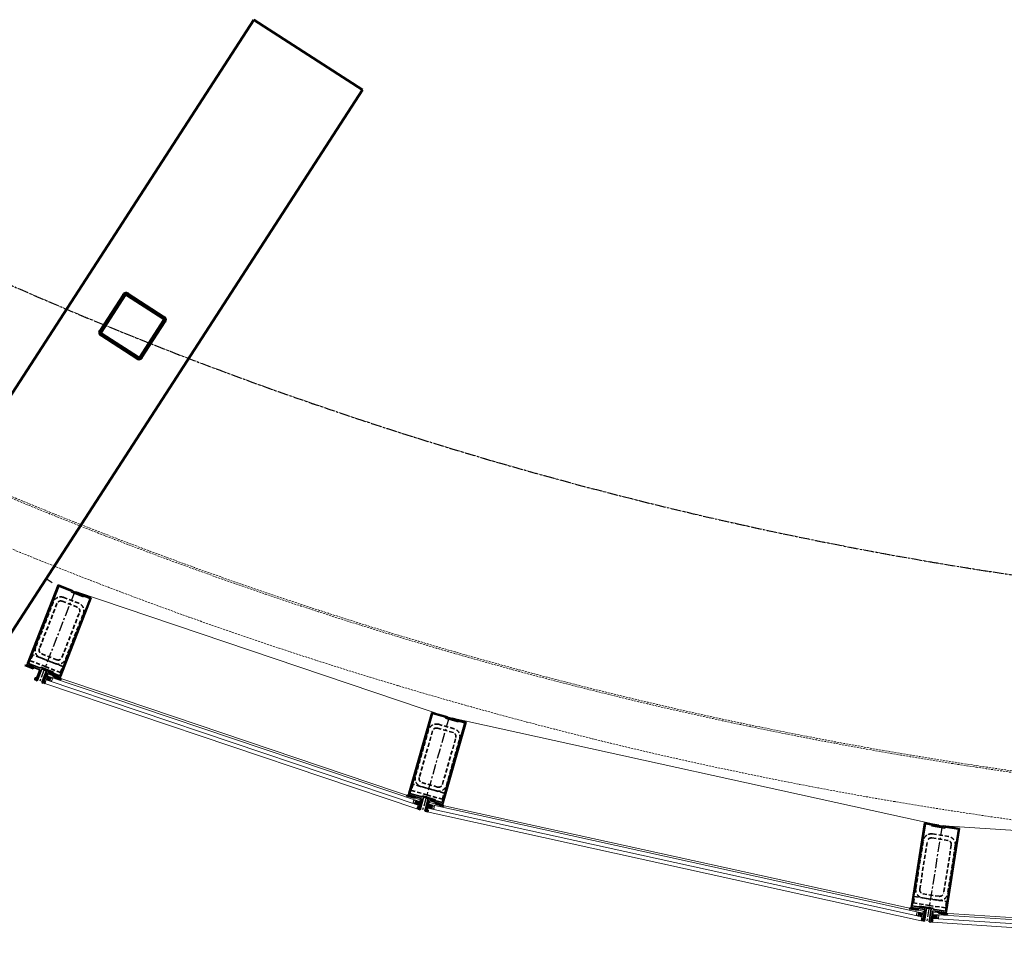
# Model space of a CAD drawing. Header units: millimetres. Extents: x 98667 to 994031, y -2704 to 533009.
# Tile 8 of 256: x 342226 to 345273, y 143919 to 146814. Entities that reach past the tile are written whole.
import ezdxf

# ---------------------------------------------------------------- set-up
doc = ezdxf.new("R2010")
doc.units = ezdxf.units.MM
for name, pattern in [('AP03000E0$0$CENTER', [50.8, 31.75, -6.35, 6.35, -6.35]), ('AP03000E0$0$HIDDEN', [9.525, 6.35, -3.175]), ('AP03000E0$0$HIDDENX2', [19.05, 12.7, -6.35]), ('sp00000g0$0$CENTER', [50.8, 31.75, -6.35, 6.35, -6.35])]:
    doc.linetypes.add(name, pattern=pattern)
for name, color, linetype, lineweight in [('AP03000E0$0$A-BRDG-WALL', 6, 'Continuous', 60), ('AP03000E0$0$A-BRDG-WALL-INTR', 3, 'Continuous', 30), ('AP03000E0$0$A-FLOR-EDGE', 1, 'AP03000E0$0$HIDDENX2', 15), ('AP03000E0$0$A-GLAZ-FULL-EXTR', 2, 'Continuous', 20), ('AP03000E0$0$A-GLAZ-MULL-EXTR', 3, 'Continuous', 35), ('AP03000E0$0$A-WALL-FNSH', 1, 'Continuous', 15), ('AP03000E0$0$A-WALL-PATT', 5, 'Continuous', 15)]:
    doc.layers.add(name, color=color, linetype=linetype, lineweight=lineweight)
doc.layers.add('AP03000E0$0$A-Slab Edge Guide', color=55, linetype='Continuous', lineweight=15, plot=False)
doc.layers.add('sp00000g0$0$S-GRID', color=1, linetype='sp00000g0$0$CENTER')

msp = doc.modelspace()

# ---------------------------------------------------------------- linework, layer by layer
at = {"color": 251, "linetype": 'AP03000E0$0$CENTER'}
for p, q in [((342396.3, 145044.8), (342287.4, 144765.3)), ((343554.5, 144655.3), (343472.1, 144366.8)), ((345080, 144319.8), (345033, 144023.5))]:
    msp.add_line(p, q, dxfattribs=at)
at = {"layer": 'AP03000E0$0$A-BRDG-WALL', "color": 251}
for p, q in [((342950.3, 146813.7), (341809.6, 145050.5)), ((343286.2, 146596.4), (342950.3, 146813.7)), ((342145.4, 144833.3), (343286.2, 146596.4)), ((342547.2, 145962.8), (342474.8, 145850.9)), ((342551.2, 145960.2), (342478.8, 145848.3)), ((342669.8, 145889.2), (342557.9, 145961.6)), ((342672.4, 145893.2), (342560.5, 145965.6)), ((342598.8, 145770.7), (342671.2, 145882.6)), ((342602.8, 145768.1), (342675.2, 145880)), ((342477.7, 145837.7), (342589.6, 145765.3)), ((342480.3, 145841.7), (342592.2, 145769.3)), ((342598.8, 145770.7), (342598.8, 145770.7))]:
    msp.add_line(p, q, dxfattribs=at)
for centre, radius, start, end in [((342555.3, 145957.6), 9.56, 124.5253, 147.0722), ((342557.6, 145956.1), 12.3, 147.0758, 147.0952), ((342555.3, 145957.6), 9.56, 105.6611, 124.5253), ((342555.3, 145957.6), 4.78, 124.5253, 147.0722), ((342552.7, 145959.2), 1.78, 147.0525, 147.1195), ((342555.3, 145957.6), 4.78, 105.6611, 124.5253), ((342555.3, 145957.6), 9.56, 93.7119, 105.6611), ((342555.3, 145957.6), 4.78, 93.7119, 105.6611), ((342555.3, 145957.6), 9.56, 83.6372, 93.7119), ((342555.3, 145957.6), 4.78, 83.6372, 93.7119), ((342555.3, 145957.6), 4.78, 75.2592, 83.6371), ((342555.3, 145957.6), 9.56, 75.2591, 83.6372), ((342555.3, 145957.6), 4.78, 67.2977, 75.2591), ((342555.3, 145957.6), 4.78, 62.2978, 67.2977), ((342555.3, 145957.6), 4.78, 57.0971, 62.2978), ((342555.3, 145957.6), 9.56, 67.2977, 75.2591), ((342555.3, 145957.6), 9.56, 62.2978, 67.2977), ((342555.3, 145957.6), 9.56, 57.0971, 62.2978), ((342667.2, 145885.2), 4.78, 51.8464, 57.0722), ((342663.7, 145879.9), 11.1, 57.082, 57.0927), ((342667.2, 145885.2), 4.78, 46.8462, 51.8463), ((342667.2, 145885.2), 4.78, 38.8848, 46.8461), ((342667.2, 145885.2), 4.78, 30.507, 38.8848), ((342667.2, 145885.2), 4.78, 327.0971, 349.6191), ((342667.2, 145885.2), 4.78, 20.4321, 30.507), ((342667.2, 145885.2), 4.78, 8.4831, 20.4321), ((342667.2, 145885.2), 4.78, 349.619, 8.4831), ((342667.2, 145885.2), 9.56, 51.8463, 57.0722), ((342660.7, 145875.2), 21.4, 57.0813, 57.0924), ((342667.2, 145885.2), 9.56, 46.8461, 51.8463), ((342667.2, 145885.2), 9.56, 38.8848, 46.8461), ((342667.2, 145885.2), 9.56, 30.507, 38.8848), ((342667.2, 145885.2), 9.56, 327.0971, 349.619), ((342667.2, 145885.2), 9.56, 20.4321, 30.507), ((342667.2, 145885.2), 9.56, 8.4831, 20.4321), ((342667.2, 145885.2), 9.56, 349.619, 8.4831), ((342482.9, 145845.7), 9.56, 169.6186, 188.4826), ((342482.9, 145845.7), 9.56, 188.4827, 200.4323), ((342482.9, 145845.7), 9.56, 147.0972, 169.6186), ((342482.9, 145845.7), 9.56, 200.4323, 210.5072), ((342482.9, 145845.7), 9.56, 210.5072, 218.885), ((342482.9, 145845.7), 9.56, 218.885, 226.8463), ((342482.9, 145845.7), 9.56, 226.8463, 231.8464), ((342482.9, 145845.7), 9.56, 231.8465, 237.0719), ((342488.4, 145854.2), 19.7, 237.0795, 237.0917), ((342482.9, 145845.7), 4.78, 169.6186, 188.4826), ((342482.9, 145845.7), 4.78, 188.4826, 200.4323), ((342482.9, 145845.7), 4.78, 147.0971, 169.6186), ((342482.9, 145845.7), 4.78, 200.4323, 210.5072), ((342482.9, 145845.7), 4.78, 210.5072, 218.885), ((342482.9, 145845.7), 4.78, 218.885, 226.8462), ((342482.9, 145845.7), 4.78, 226.8463, 231.8464), ((342482.9, 145845.7), 4.78, 231.8465, 237.0719), ((342484, 145847.5), 6.89, 237.071, 237.0886), ((342594.8, 145773.3), 9.56, 237.0971, 242.2979), ((342594.8, 145773.3), 9.56, 242.2978, 247.2975), ((342594.8, 145773.3), 9.56, 247.2975, 255.2593), ((342594.8, 145773.3), 4.78, 237.0971, 242.2978), ((342594.8, 145773.3), 9.56, 255.2594, 263.6371), ((342594.8, 145773.3), 4.78, 242.2979, 247.2975), ((342594.8, 145773.3), 4.78, 247.2975, 255.2594), ((342594.8, 145773.3), 4.78, 255.2593, 263.6372), ((342594.8, 145773.3), 9.56, 263.6371, 273.7121), ((342594.8, 145773.3), 4.78, 263.6371, 273.712), ((342594.8, 145773.3), 4.78, 273.7121, 285.6611), ((342594.8, 145773.3), 9.56, 273.712, 285.6611), ((342594.8, 145773.3), 4.78, 285.6611, 304.5251), ((342594.8, 145773.3), 9.56, 285.6611, 304.5251), ((342594.8, 145773.3), 4.78, 304.5251, 327.0721), ((342594.8, 145773.3), 9.56, 304.5251, 327.0721), ((342595.1, 145773.1), 9.12, 327.0721, 327.0984)]:
    msp.add_arc(centre, radius, start, end, dxfattribs=at)
at = {"layer": 'AP03000E0$0$A-BRDG-WALL-INTR', "color": 251}
msp.add_line((342326.2, 145071.6), (342307.4, 145083.7), dxfattribs=at)
at = {"layer": 'AP03000E0$0$A-FLOR-EDGE', "color": 251, "linetype": 'AP03000E0$0$HIDDEN'}
msp.add_arc((347083.6, 157067.9), 12854.6, 129.97545, 264.68571, dxfattribs=at)
at = {"layer": 'AP03000E0$0$A-GLAZ-FULL-EXTR', "color": 251}
for p, q in [((343551.2, 144655.9), (342399.8, 145044.2)), ((342304, 144759.9), (342307.8, 144771.3)), ((342311.6, 144782.7), (342307.8, 144771.3)), ((342307.8, 144771.3), (343459.1, 144383)), ((342307.8, 144771.3), (342319.2, 144767.5)), ((342311.6, 144782.7), (342313.6, 144788.4)), ((343463, 144394.4), (342311.6, 144782.7)), ((342323, 144778.9), (342311.6, 144782.7)), ((342313.6, 144788.4), (343464.9, 144400.1)), ((342319.2, 144767.5), (342323, 144778.9)), ((342322, 144776), (342320.1, 144770.3)), ((342327.7, 144774.1), (342322, 144776)), ((342324.9, 144765.6), (342328.7, 144776.9)), ((342325.8, 144768.4), (342327.7, 144774.1)), ((343455.3, 144371.6), (342304, 144759.9)), ((342320.1, 144770.3), (342325.8, 144768.4)), ((345079.6, 144318.7), (343551.3, 144655.5)), ((343442.1, 144388.7), (343445.9, 144400.1)), ((343443, 144391.6), (343445, 144397.3)), ((343448.7, 144389.7), (343443, 144391.6)), ((343445, 144397.3), (343450.6, 144395.4)), ((343447.8, 144386.8), (343451.6, 144398.2)), ((343459.1, 144383), (343447.8, 144386.8)), ((343450.6, 144395.4), (343448.7, 144389.7)), ((343451.6, 144398.2), (343463, 144394.4)), ((343459.1, 144383), (343455.3, 144371.6)), ((343463, 144394.4), (343459.1, 144383)), ((343464.9, 144400.1), (343463, 144394.4)), ((343491.9, 144386), (343489.3, 144374.2)), ((343491.9, 144386), (343493.2, 144391.8)), ((345020.2, 144049.1), (343491.9, 144386)), ((343503.6, 144383.4), (343491.9, 144386)), ((343493.2, 144391.8), (345021.5, 144055)), ((343501, 144371.7), (343503.6, 144383.4)), ((343503, 144380.4), (343501.7, 144374.6)), ((343508.8, 144379.2), (343503, 144380.4)), ((343506.9, 144370.4), (343509.5, 144382.1)), ((343507.5, 144373.3), (343508.8, 144379.2)), ((343486.7, 144362.5), (343489.3, 144374.2)), ((345015.1, 144025.7), (343486.7, 144362.5)), ((343489.3, 144374.2), (345017.7, 144037.4)), ((343489.3, 144374.2), (343501, 144371.7)), ((343501.7, 144374.6), (343507.5, 144373.3)), ((346644.4, 144217.9), (345069.8, 144320.2)), ((345000.1, 144041.3), (345002.7, 144053)), ((345000.7, 144044.2), (345002, 144050.1)), ((345006.6, 144042.9), (345000.7, 144044.2)), ((345002, 144050.1), (345007.9, 144048.8)), ((345005.9, 144040), (345008.5, 144051.7)), ((345017.7, 144037.4), (345005.9, 144040)), ((345007.9, 144048.8), (345006.6, 144042.9)), ((345008.5, 144051.7), (345020.2, 144049.1)), ((345020.2, 144049.1), (345017.7, 144037.4)), ((345021.5, 144055), (345020.2, 144049.1)), ((345051.9, 144044.8), (345051.1, 144032.8)), ((345051.9, 144044.8), (345052.3, 144050.8)), ((346626.5, 143942.5), (345051.9, 144044.8)), ((345063.8, 144044), (345051.9, 144044.8)), ((345052.3, 144050.8), (346626.9, 143948.5)), ((345063.1, 144032), (345063.8, 144044)), ((345063.7, 144041), (345063.3, 144035)), ((345069.6, 144040.6), (345063.7, 144041)), ((345069.1, 144031.6), (345069.8, 144043.6)), ((345069.3, 144034.6), (345069.6, 144040.6)), ((345017.7, 144037.4), (345015.1, 144025.7)), ((345050.3, 144020.8), (345051.1, 144032.8)), ((346624.9, 143918.5), (345050.3, 144020.8)), ((345051.1, 144032.8), (346625.7, 143930.5)), ((345051.1, 144032.8), (345063.1, 144032)), ((345063.3, 144035), (345069.3, 144034.6))]:
    msp.add_line(p, q, dxfattribs=at)
at = {"layer": 'AP03000E0$0$A-GLAZ-FULL-EXTR', "color": 251, "linetype": 'Continuous'}
for p, q in [((342308.4, 144773), (342321, 144773)), ((342308.6, 144771.1), (342308.6, 144773.6)), ((342309.4, 144776.2), (342322.1, 144776.1)), ((342310.5, 144779.4), (342321.6, 144779.3)), ((342311.6, 144782.5), (342312.1, 144782.5)), ((342311.7, 144770), (342311.8, 144782.6)), ((342314.9, 144768.9), (342315, 144781.6)), ((342318.1, 144767.9), (342318.1, 144780.5)), ((342321.3, 144773.7), (342321.3, 144779.4)), ((342312.2, 144769.8), (342320, 144769.8)), ((343447.9, 144387.4), (343460.6, 144387.3)), ((343449, 144390.5), (343461.7, 144390.5)), ((343450, 144386.1), (343450, 144393.5)), ((343450.1, 144393.7), (343462.7, 144393.6)), ((343451.2, 144396.9), (343455.6, 144396.9)), ((343453.2, 144385), (343453.2, 144397.7)), ((343455.7, 144384.2), (343459.5, 144384.1)), ((343456.3, 144383.9), (343456.4, 144396.6)), ((343459.5, 144384.1), (343459.6, 144395.5)), ((343462.7, 144393.7), (343462.7, 144394.4)), ((343490.1, 144377.7), (343502.3, 144377.6)), ((343490.8, 144380.8), (343503, 144380.8)), ((343491.2, 144373.8), (343491.3, 144383.2)), ((343491.5, 144384), (343500.9, 144384)), ((343494.4, 144373.1), (343494.5, 144385.4)), ((343497.6, 144372.4), (343497.6, 144384.7)), ((343500.7, 144371.7), (343500.8, 144384)), ((343489.4, 144374.5), (343501.6, 144374.4)), ((345006.2, 144041.3), (345018.5, 144041.2)), ((345006.9, 144044.4), (345019.2, 144044.4)), ((345007.5, 144039.6), (345007.6, 144047.3)), ((345007.6, 144047.6), (345019.9, 144047.6)), ((345008.3, 144050.8), (345012.8, 144050.8)), ((345010.7, 144038.9), (345010.7, 144051.2)), ((345013.9, 144038.2), (345013.9, 144050.5)), ((345017, 144037.5), (345017.1, 144049.8)), ((345051.6, 144041.1), (345063.7, 144041)), ((345051.8, 144044.2), (345060.8, 144044.2)), ((345051.9, 144032.8), (345052, 144044.8)), ((345055.1, 144032.6), (345055.2, 144044.6)), ((345058.3, 144032.3), (345058.3, 144044.4)), ((345061.5, 144032.1), (345061.5, 144044.2)), ((345014.7, 144038), (345017.8, 144038)), ((345051.2, 144034.7), (345063.2, 144034.7)), ((345051.4, 144037.9), (345063.4, 144037.8))]:
    msp.add_line(p, q, dxfattribs=at)
at = {"layer": 'AP03000E0$0$A-GLAZ-MULL-EXTR', "color": 251}
for p, q in [((342250.6, 144822.5), (342345.1, 145064.8)), ((342346.8, 145060.9), (342274.1, 144874.5)), ((342345.1, 145064.8), (342391.6, 145046.6)), ((342385.9, 145045.6), (342346.8, 145060.9)), ((342384.8, 145042.8), (342385.9, 145045.6)), ((342391.6, 145046.6), (342390.6, 145043.8)), ((342447.5, 145024.8), (342353.1, 144782.6)), ((342371, 144836.8), (342443.7, 145023.1)), ((342423.9, 145027.6), (342384.8, 145042.8)), ((342390.6, 145043.8), (342425, 145030.4)), ((342404.5, 145038.4), (342405.6, 145041.2)), ((342443.7, 145023.1), (342404.5, 145038.4)), ((342405.6, 145041.2), (342447.5, 145024.8)), ((342425, 145030.4), (342423.9, 145027.6)), ((342274.1, 144874.5), (342253.4, 144821.4)), ((342350.3, 144783.7), (342371, 144836.8)), ((342242.3, 144815), (342248.8, 144817.9)), ((342268, 144805), (342242.3, 144815)), ((342248.8, 144817.9), (342250.6, 144822.5)), ((342288.4, 144802.4), (342248.8, 144817.9)), ((342248.8, 144817.9), (342269.8, 144809.7)), ((342253.4, 144821.4), (342290.2, 144807.1)), ((342269.8, 144809.7), (342268, 144805)), ((342275.7, 144769.8), (342288.4, 144802.4)), ((342294.9, 144805.3), (342280.4, 144768)), ((342290.2, 144807.1), (342291.3, 144809.9)), ((342291.3, 144809.9), (342330.5, 144794.6)), ((342329.4, 144791.8), (342294.9, 144805.3)), ((342294.3, 144762.5), (342308.9, 144799.8)), ((342311.7, 144793.3), (342299, 144760.7)), ((342308.9, 144799.8), (342313.5, 144798)), ((342351.3, 144777.9), (342311.7, 144793.3)), ((342313.5, 144798), (342350.3, 144783.7)), ((342330.3, 144786.1), (342328.5, 144781.4)), ((342328.5, 144781.4), (342354.1, 144771.4)), ((342330.5, 144794.6), (342329.4, 144791.8)), ((342351.3, 144777.9), (342330.3, 144786.1)), ((342353.1, 144782.6), (342351.3, 144777.9)), ((342354.1, 144771.4), (342351.3, 144777.9)), ((342280.4, 144768), (342275.7, 144769.8)), ((342299, 144760.7), (342294.3, 144762.5)), ((343430.2, 144420.4), (343501.6, 144670.4)), ((343503.7, 144666.7), (343448.8, 144474.4)), ((343501.6, 144670.4), (343549.7, 144656.7)), ((343544.1, 144655.2), (343503.7, 144666.7)), ((343543.3, 144652.3), (343544.1, 144655.2)), ((343583.6, 144640.7), (343543.3, 144652.3)), ((343549.7, 144656.7), (343548.9, 144653.8)), ((343548.9, 144653.8), (343584.5, 144643.6)), ((343563.3, 144649.7), (343564.1, 144652.5)), ((343603.7, 144638.1), (343563.3, 144649.7)), ((343564.1, 144652.5), (343607.4, 144640.2)), ((343607.4, 144640.2), (343536, 144390.2)), ((343548.8, 144445.8), (343603.7, 144638.1)), ((343584.5, 144643.6), (343583.6, 144640.7)), ((343448.8, 144474.4), (343433.1, 144419.6)), ((343533.1, 144391), (343548.8, 144445.8)), ((343422.7, 144412.2), (343428.8, 144415.6)), ((343449.1, 144404.6), (343422.7, 144412.2)), ((343428.8, 144415.6), (343430.2, 144420.4)), ((343469.7, 144403.9), (343428.8, 144415.6)), ((343428.8, 144415.6), (343450.5, 144409.4)), ((343433.1, 144419.6), (343471.1, 144408.7)), ((343450.5, 144409.4), (343449.1, 144404.6)), ((343475.9, 144407.4), (343464.9, 144368.9)), ((343471.1, 144408.7), (343471.9, 144411.6)), ((343471.9, 144411.6), (343512.3, 144400.1)), ((343511.5, 144397.2), (343475.9, 144407.4)), ((343460.1, 144370.3), (343469.7, 144403.9)), ((343479.3, 144364.8), (343490.3, 144403.2)), ((343493.7, 144397.1), (343484.1, 144363.4)), ((343490.3, 144403.2), (343495.1, 144401.9)), ((343534.6, 144385.4), (343493.7, 144397.1)), ((343495.1, 144401.9), (343533.1, 144391)), ((343512.3, 144400.1), (343511.5, 144397.2)), ((343513, 144391.6), (343511.6, 144386.8)), ((343511.6, 144386.8), (343538, 144379.2)), ((343534.6, 144385.4), (343513, 144391.6)), ((343536, 144390.2), (343534.6, 144385.4)), ((343538, 144379.2), (343534.6, 144385.4)), ((343464.9, 144368.9), (343460.1, 144370.3)), ((343484.1, 144363.4), (343479.3, 144364.8)), ((345025.7, 144328.5), (344985, 144071.7)), ((344996.9, 144127.5), (345028.2, 144325)), ((345070.1, 144321.4), (345025.7, 144328.5)), ((345028.2, 144325), (345069.7, 144318.4)), ((345047.9, 144321.9), (345047.5, 144318.9)), ((345047.5, 144318.9), (345088.9, 144312.4)), ((345084.5, 144316.1), (345047.9, 144321.9)), ((345069.7, 144318.4), (345070.1, 144321.4)), ((345084.9, 144319.1), (345084.5, 144316.1)), ((345134.3, 144311.2), (345084.9, 144319.1)), ((345088.9, 144312.4), (345089.4, 144315.3)), ((345089.4, 144315.3), (345130.9, 144308.7)), ((345093.6, 144054.4), (345134.3, 144311.2)), ((345130.9, 144308.7), (345099.6, 144111.2)), ((344987.9, 144071.2), (344996.9, 144127.5)), ((345099.6, 144111.2), (345090.7, 144054.9)), ((344985, 144071.7), (344984.2, 144066.7)), ((345027, 144065), (344987.9, 144071.2)), ((345010.6, 144070.6), (345010.2, 144067.7)), ((345052.1, 144064.1), (345010.6, 144070.6)), ((344978.5, 144062.6), (344984.2, 144066.7)), ((345005.6, 144058.3), (344978.5, 144062.6)), ((344984.2, 144066.7), (345026.2, 144060.1)), ((344984.2, 144066.7), (345006.4, 144063.2)), ((345006.4, 144063.2), (345005.6, 144058.3)), ((345010.2, 144067.7), (345046.7, 144061.9)), ((345026.2, 144060.1), (345020.7, 144025.5)), ((345025.6, 144024.7), (345031.9, 144064.2)), ((345031.9, 144064.2), (345027, 144065)), ((345046.7, 144061.9), (345040.5, 144022.4)), ((345045.4, 144021.6), (345050.9, 144056.2)), ((345050.9, 144056.2), (345092.8, 144049.5)), ((345051.7, 144061.1), (345052.1, 144064.1)), ((345090.7, 144054.9), (345051.7, 144061.1)), ((345070.6, 144053), (345069.8, 144048.1)), ((345069.8, 144048.1), (345097, 144043.8)), ((345092.8, 144049.5), (345070.6, 144053)), ((345092.8, 144049.5), (345093.6, 144054.4)), ((345097, 144043.8), (345092.8, 144049.5)), ((345020.7, 144025.5), (345025.6, 144024.7)), ((345040.5, 144022.4), (345045.4, 144021.6))]:
    msp.add_line(p, q, dxfattribs=at)
at = {"layer": 'AP03000E0$0$A-GLAZ-MULL-EXTR', "color": 251, "linetype": 'AP03000E0$0$HIDDENX2'}
for p, q in [((342408.7, 145007.8), (342362.1, 145025.9)), ((342329.7, 145011.7), (342275.3, 144871.9)), ((342341.4, 145007.2), (342286.9, 144867.4)), ((342404.2, 144996.1), (342357.6, 145014.3)), ((342356.8, 144840.2), (342411.3, 144979.9)), ((342368.4, 144835.6), (342422.9, 144975.4)), ((342266.2, 144848.6), (342258.9, 144830)), ((342359.4, 144812.3), (342266.2, 144848.6)), ((342289.5, 144839.6), (342336.1, 144821.4)), ((342294, 144851.2), (342340.6, 144833.1)), ((342258.9, 144830), (342305.5, 144811.9)), ((342305.5, 144811.9), (342352.1, 144793.7)), ((342352.1, 144793.7), (342359.4, 144812.3)), ((343566.9, 144607.6), (343518.8, 144621.3)), ((343570.3, 144619.6), (343522.2, 144633.3)), ((343491.3, 144616.1), (343450.1, 144471.9)), ((343503.4, 144612.7), (343462.1, 144468.5)), ((343534.3, 144447.9), (343575.5, 144592.1)), ((343546.3, 144444.4), (343587.5, 144588.7)), ((343443.3, 144447.9), (343437.8, 144428.6)), ((343539.4, 144420.4), (343443.3, 144447.9)), ((343467.3, 144441), (343515.4, 144427.3)), ((343470.7, 144453), (343518.8, 144439.3)), ((343437.8, 144428.6), (343485.8, 144414.9)), ((343485.8, 144414.9), (343533.9, 144401.2)), ((343533.9, 144401.2), (343539.4, 144420.4)), ((345050.6, 144294.1), (345100, 144286.3)), ((344998.5, 144125.2), (345022, 144273.4)), ((345010.9, 144123.2), (345034.4, 144271.4)), ((345048.7, 144281.8), (345098, 144274)), ((345108.4, 144259.7), (345085, 144111.5)), ((345120.8, 144257.7), (345097.3, 144109.5)), ((345070.7, 144101.1), (345021.3, 144108.9)), ((344991.5, 144080.8), (344994.6, 144100.5)), ((345040.9, 144072.9), (344991.5, 144080.8)), ((344994.6, 144100.5), (345093.4, 144084.9)), ((345068.7, 144088.8), (345019.3, 144096.6)), ((345090.3, 144065.1), (345040.9, 144072.9)), ((345093.4, 144084.9), (345090.3, 144065.1))]:
    msp.add_line(p, q, dxfattribs=at)
at = {"layer": 'AP03000E0$0$A-GLAZ-MULL-EXTR', "color": 251, "linetype": 'Continuous'}
for p, q in [((342242.9, 144815.3), (342268.1, 144805.4)), ((342245.2, 144813.9), (342246.4, 144816.8)), ((342247, 144817.1), (342269.3, 144808.3)), ((342248.2, 144812.7), (342250, 144817.4)), ((342251.2, 144811.6), (342253, 144816.2)), ((342254.1, 144810.4), (342255.9, 144815.1)), ((342257.1, 144809.3), (342258.9, 144813.9)), ((342260, 144808.1), (342261.9, 144812.8)), ((342263, 144807), (342264.8, 144811.6)), ((342265.9, 144805.8), (342267.8, 144810.5)), ((342328.6, 144781.7), (342354, 144771.8)), ((342329.8, 144784.7), (342352.2, 144775.9)), ((342331, 144780.4), (342332.9, 144785.1)), ((342334, 144779.3), (342335.8, 144783.9)), ((342336.9, 144778.1), (342338.8, 144782.8)), ((342339.9, 144777), (342341.7, 144781.6)), ((342342.9, 144775.8), (342344.7, 144780.5)), ((342345.8, 144774.7), (342347.6, 144779.3)), ((342348.8, 144773.5), (342350.6, 144778.2)), ((342351.7, 144772.4), (342352.7, 144774.8)), ((343422.9, 144412.3), (343449.1, 144404.8)), ((343423.9, 144411.8), (343424.2, 144413)), ((343426.9, 144410.9), (343428.1, 144415.2)), ((343426.9, 144414.5), (343450, 144407.9)), ((343430, 144410.1), (343431.4, 144414.9)), ((343433, 144409.2), (343434.4, 144414)), ((343436.1, 144408.3), (343437.5, 144413.1)), ((343439.1, 144407.5), (343440.5, 144412.3)), ((343442.2, 144406.6), (343443.6, 144411.4)), ((343445.2, 144405.7), (343446.6, 144410.5)), ((343448.3, 144404.8), (343449.7, 144409.6)), ((343511.6, 144386.9), (343538, 144379.3)), ((343512.4, 144386.5), (343513.8, 144391.3)), ((343512.5, 144389.9), (343535.8, 144383.2)), ((343515.5, 144385.7), (343516.8, 144390.5)), ((343518.5, 144384.8), (343519.9, 144389.6)), ((343521.6, 144383.9), (343522.9, 144388.7)), ((343524.6, 144383), (343526, 144387.8)), ((343527.7, 144382.2), (343529, 144387)), ((343530.7, 144381.3), (343532.1, 144386.1)), ((343533.8, 144380.4), (343535, 144384.7)), ((343536.8, 144379.5), (343537.2, 144380.8)), ((344978.9, 144062.8), (345006.4, 144062.7)), ((344980.2, 144062.3), (344980.2, 144063.8)), ((344983.2, 144066), (344988.9, 144066)), ((344983.3, 144061.8), (344983.4, 144066.1)), ((344986.5, 144061.3), (344986.5, 144066.4)), ((344989.7, 144060.8), (344989.7, 144065.8)), ((344992.9, 144060.3), (344992.9, 144065.3)), ((344996, 144059.8), (344996.1, 144064.8)), ((344997.2, 144059.6), (345005.8, 144059.6)), ((344999.2, 144059.3), (344999.2, 144064.3)), ((345002.4, 144058.8), (345002.4, 144063.8)), ((345005.6, 144058.3), (345005.6, 144063.3)), ((345070.1, 144049.8), (345091.7, 144049.7)), ((345070.6, 144052.9), (345071.1, 144052.9)), ((345072.2, 144047.7), (345072.2, 144052.8)), ((345075.4, 144047.2), (345075.4, 144052.3)), ((345078.5, 144046.7), (345078.6, 144051.8)), ((345079.5, 144046.6), (345095, 144046.5)), ((345081.7, 144046.2), (345081.7, 144051.3)), ((345084.9, 144045.7), (345084.9, 144050.8)), ((345088.1, 144045.2), (345088.1, 144050.3)), ((345091.2, 144044.7), (345091.2, 144049.8)), ((345094.4, 144044.2), (345094.4, 144047.3))]:
    msp.add_line(p, q, dxfattribs=at)
at = {"layer": 'AP03000E0$0$A-GLAZ-MULL-EXTR', "color": 251, "linetype": 'AP03000E0$0$HIDDENX2'}
for centre, radius, start, end in [((342353, 145002.6), 25, 68.7054, 158.7054), ((342353, 145002.6), 12.5, 68.7054, 158.7054), ((342399.6, 144984.5), 12.5, 338.7054, 68.7054), ((342399.6, 144984.5), 25, 338.7054, 68.7054), ((342298.6, 144862.9), 25, 158.7054, 248.7054), ((342298.6, 144862.9), 12.5, 158.7054, 248.7054), ((342345.1, 144844.7), 25, 248.7054, 338.7054), ((342345.1, 144844.7), 12.5, 248.7054, 338.7054), ((343515.4, 144609.3), 25, 74.0553, 164.0553), ((343515.4, 144609.3), 12.5, 74.0553, 164.0553), ((343563.4, 144595.5), 25, 344.0553, 74.0553), ((343563.4, 144595.5), 12.5, 344.0553, 74.0553), ((343474.2, 144465.1), 25, 164.0553, 254.0553), ((343474.2, 144465.1), 12.5, 164.0553, 254.0553), ((343522.2, 144451.3), 25, 254.0553, 344.0553), ((343522.2, 144451.3), 12.5, 254.0553, 344.0553), ((345046.7, 144269.4), 25, 80.995, 170.995), ((345096.1, 144261.6), 25, 350.995, 80.995), ((345046.7, 144269.4), 12.5, 80.995, 170.995), ((345096.1, 144261.6), 12.5, 350.995, 80.995), ((345023.2, 144121.3), 25, 170.995, 260.995), ((345023.2, 144121.3), 12.5, 170.995, 260.995), ((345072.6, 144113.5), 25, 260.995, 350.995), ((345072.6, 144113.5), 12.5, 260.995, 350.995)]:
    msp.add_arc(centre, radius, start, end, dxfattribs=at)
at = {"layer": 'AP03000E0$0$A-GLAZ-MULL-EXTR', "color": 251}
for centre, start, end in [((342272.9, 144769.5), 6.766, 130.6447), ((342273.3, 144770.4), 6.766, 130.6447), ((342273.6, 144771.3), 6.766, 130.6447), ((342274, 144772.3), 6.766, 130.6447), ((342274.3, 144773.2), 6.766, 130.6447), ((342274.7, 144774.1), 6.766, 130.6447), ((342300.8, 144758.6), 6.766, 130.6447), ((342301.2, 144759.5), 6.766, 130.6447), ((342301.6, 144760.4), 6.766, 130.6447), ((342301.9, 144761.4), 6.766, 130.6447), ((342302.3, 144762.3), 6.766, 130.6447), ((342302.7, 144763.2), 6.766, 130.6447), ((343458.1, 144372.6), 12.116, 135.9947), ((343458.4, 144373.5), 12.116, 135.9947), ((343458.7, 144374.5), 12.116, 135.9947), ((343457.3, 144369.7), 12.116, 135.9947), ((343457.6, 144370.6), 12.116, 135.9947), ((343457.9, 144371.6), 12.116, 135.9947), ((343486.2, 144361.4), 12.116, 135.9947), ((343486.4, 144362.4), 12.116, 135.9947), ((343486.7, 144363.4), 12.116, 135.9947), ((343487, 144364.3), 12.116, 135.9947), ((343487.3, 144365.3), 12.116, 135.9947), ((343487.5, 144366.2), 12.116, 135.9947), ((345018, 144024.6), 19.0557, 142.9344), ((345018.2, 144025.6), 19.0557, 142.9344), ((345018.3, 144026.6), 19.0557, 142.9344), ((345018.5, 144027.5), 19.0557, 142.9344), ((345018.6, 144028.5), 19.0557, 142.9344), ((345018.8, 144029.5), 19.0557, 142.9344), ((345047.7, 144019.9), 19.0557, 142.9344), ((345047.8, 144020.9), 19.0557, 142.9344), ((345048, 144021.9), 19.0557, 142.9344), ((345048.1, 144022.8), 19.0557, 142.9344), ((345048.3, 144023.8), 19.0557, 142.9344), ((345048.4, 144024.8), 19.0557, 142.9344)]:
    msp.add_arc(centre, 2.83, start, end, dxfattribs=at)
at = {"layer": 'AP03000E0$0$A-Slab Edge Guide', "color": 251, "linetype": 'AP03000E0$0$HIDDEN'}
msp.add_arc((347083.6, 157067.9), 12104.6, 129.94419, 264.52342, dxfattribs=at)
at = {"layer": 'AP03000E0$0$A-WALL-FNSH', "color": 251, "linetype": 'AP03000E0$0$HIDDEN'}
for radius, end in [(12709.6, 264.65546), (12704.6, 264.6544)]:
    msp.add_arc((347083.6, 157067.9), radius, 129.96942, end, dxfattribs=at)
at = {"layer": 'AP03000E0$0$A-WALL-PATT', "color": 251, "linetype": 'Continuous'}
for p, q in [((342530.6, 145937.1), (342536, 145936.7)), ((342604.4, 145931.5), (342614.4, 145930.7)), ((342518.8, 145918.9), (342524.2, 145918.4)), ((342637.8, 145909.9), (342647.8, 145909.1)), ((342495.2, 145882.4), (342500.7, 145882)), ((342662.9, 145869.8), (342668.3, 145869.4)), ((342483.5, 145864.2), (342488.9, 145863.8)), ((342651.1, 145851.6), (342656.5, 145851.2)), ((342497.3, 145825), (342507.3, 145824.2)), ((342627.5, 145815.1), (342632.9, 145814.7)), ((342530.7, 145803.3), (342540.7, 145802.6)), ((342615.7, 145796.9), (342621.2, 145796.5))]:
    msp.add_line(p, q, dxfattribs=at)
at = {"layer": 'sp00000g0$0$S-GRID', "color": 251}
msp.add_arc((347083.6, 157067.9), 12104.6, 129.94418, 264.52342, dxfattribs=at)

doc.saveas('drawing.dxf')
